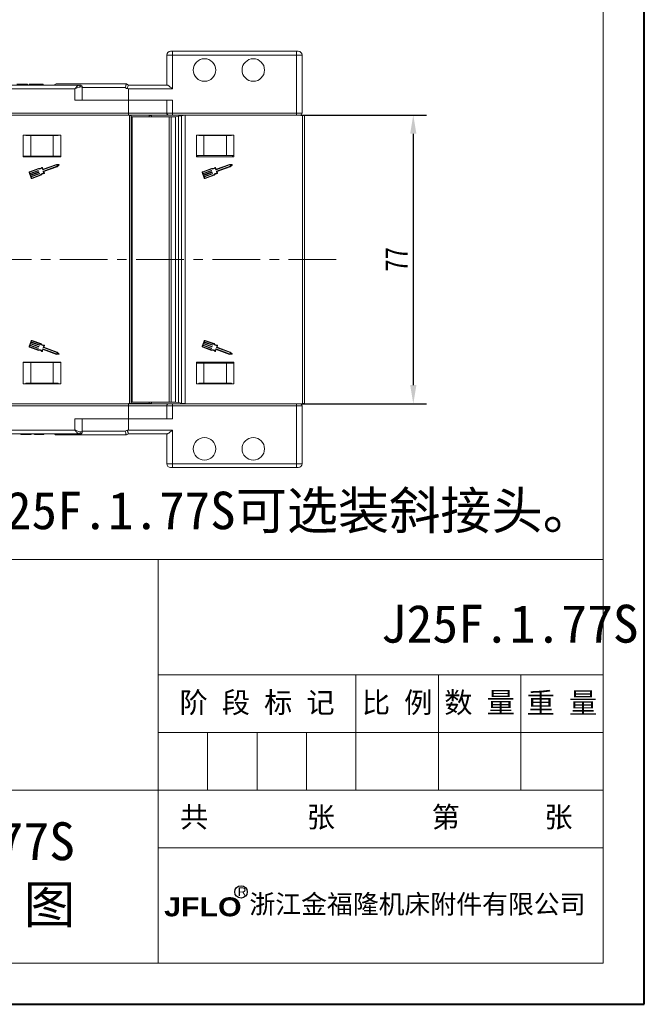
# Model space of a CAD drawing. Header units: millimetres. Extents: x 2816 to 3738, y -75 to 577.
# Tile 17 of 49: x 3572 to 3738, y -75 to 187. Entities that reach past the tile are written whole.
import ezdxf

# ---------------------------------------------------------------- set-up
doc = ezdxf.new("R2010")
doc.units = ezdxf.units.MM
doc.linetypes.add('CENTER2', pattern=[28.575, 19.05, -3.175, 3.175, -3.175])
doc.linetypes.add('CENTERX2', pattern=[20.32, 12.7, -2.54, 2.54, -2.54])
doc.layers.add('标注', color=1, linetype='Continuous', lineweight=13)
doc.layers.add('标注线', color=7, linetype='Continuous', lineweight=15)
doc.styles.get("Standard").update_dxf_attribs({"font": '仿宋_GB2312.ttf', "width": 0.8})
doc.styles.add('样式 1', font='仿宋_GB2312.ttf', dxfattribs={"width": 0.8, "height": 6})
doc.styles.add('样式 6', font='仿宋_GB2312.ttf')
doc.dimstyles.new('副本 ISO-25.1', dxfattribs={"dimtxt": 6, "dimasz": 5, "dimexe": 3.5, "dimexo": 0.625, "dimgap": 1.5, "dimtad": 1, "dimdsep": 46, "dimtxsty": 'Standard', "dimcen": 2.5, "dimadec": 0, "dimazin": 0, "dimtfac": 1, "dimtmove": 0, "dimatfit": 3, "dimfxl": 0, "dimarcsym": 0})

# ---------------------------------------------------------------- blocks, each defined once
blk = doc.blocks.new('*D859')
at = {"color": 0, "lineweight": -2}
for p, q in [((3646.65, 161.73), (3680.1, 161.73)), ((3676.6, 156.73), (3676.6, 89.73)), ((3646.59, 84.73), (3680.1, 84.73))]:
    blk.add_line(p, q, dxfattribs=at)
at = {"color": 0, "lineweight": 9}
for points in [[(3675.77, 156.73), (3677.44, 156.73), (3676.6, 161.73)], [(3675.77, 89.73), (3677.44, 89.73), (3676.6, 84.73)]]:
    blk.add_solid(points, dxfattribs=at)
at = {"layer": 'Defpoints', "color": 0, "lineweight": 9}
for p in [(3646.03, 161.73), (3645.96, 84.73), (3676.6, 84.73)]:
    blk.add_point(p, dxfattribs=at)
at = {"color": 0, "lineweight": 9, "insert": (3672.1, 123.23), "char_height": 6, "attachment_point": 5, "rotation": 90}
blk.add_mtext('77', dxfattribs=at)

msp = doc.modelspace()

# ---------------------------------------------------------------- linework, layer by layer
at = {"color": 7, "lineweight": 40}
for p, q in [((3738.172, -75.368), (3738.172, 576.787)), ((2815.933, -75.368), (3738.172, -75.368))]:
    msp.add_line(p, q, dxfattribs=at)
at = {"color": 7, "lineweight": 13}
for p, q in [((3727.193, -64.389), (3727.193, 565.808)), ((3235.299, 43.206), (3727.193, 43.206)), ((3331.948, -64.389), (3727.193, -64.389))]:
    msp.add_line(p, q, dxfattribs=at)
at = {"color": 7, "linetype": 'Continuous', "lineweight": 15}
for p, q in [((3612.411, 178.731), (3611.911, 178.731)), ((3612.411, 178.731), (3612.411, 177.731)), ((3612.411, 178.731), (3645.46, 178.731)), ((3645.46, 178.731), (3645.46, 177.731)), ((3645.96, 178.731), (3645.46, 178.731)), ((3610.911, 177.731), (3610.911, 169.731)), ((3610.911, 177.731), (3612.411, 177.731)), ((3645.46, 177.731), (3612.411, 177.731)), ((3612.411, 177.731), (3612.411, 168.731)), ((3645.46, 162.231), (3645.46, 177.731)), ((3646.96, 177.731), (3645.46, 177.731)), ((3646.96, 177.731), (3646.96, 162.231)), ((3554.658, 169.731), (3587.508, 169.731)), ((3586.39, 168.731), (3554.658, 168.731)), ((3573.774, 169.931), (3570.953, 169.931)), ((3573.774, 169.931), (3573.774, 169.731)), ((3574.184, 169.931), (3574.184, 169.731)), ((3576.087, 169.931), (3576.087, 169.731)), ((3577.979, 169.931), (3577.979, 169.731)), ((3581.658, 170.031), (3600.138, 170.031)), ((3586.39, 165.731), (3586.39, 168.731)), ((3587.508, 169.731), (3587.89, 169.731)), ((3587.881, 169.231), (3588.39, 169.231)), ((3588.39, 165.731), (3588.39, 169.231)), ((3599.829, 169.031), (3588.39, 169.031)), ((3600.182, 168.837), (3599.829, 169.031)), ((3600.138, 170.031), (3600.139, 170.031)), ((3600.139, 170.031), (3600.658, 169.731)), ((3600.658, 169.731), (3610.997, 169.731)), ((3600.658, 168.731), (3600.658, 165.731)), ((3612.411, 168.731), (3600.658, 168.731)), ((3586.39, 165.731), (3600.658, 165.731)), ((3600.658, 165.731), (3600.658, 162.231)), ((3600.658, 165.731), (3612.411, 165.731)), ((3610.911, 165.731), (3610.911, 162.231)), ((3612.411, 162.231), (3612.411, 165.731)), ((3569.579, 162.231), (3600.658, 162.231)), ((3600.658, 161.731), (3569.579, 161.731)), ((3600.656, 161.661), (3586.158, 161.731)), ((3600.947, 161.634), (3586.158, 161.731)), ((3606.198, 161.634), (3600.656, 161.661)), ((3600.656, 161.636), (3600.656, 161.661)), ((3600.658, 162.231), (3600.658, 161.731)), ((3600.658, 162.231), (3610.911, 162.231)), ((3611.411, 161.731), (3600.658, 161.731)), ((3600.947, 123.231), (3600.947, 161.634)), ((3600.947, 161.634), (3601.447, 161.631)), ((3601.447, 161.631), (3601.447, 123.231)), ((3601.447, 161.281), (3601.714, 161.281)), ((3601.714, 161.281), (3601.714, 123.231)), ((3601.714, 161.281), (3611.516, 161.281)), ((3606.198, 161.634), (3606.855, 161.631)), ((3606.198, 161.281), (3606.198, 161.634)), ((3606.855, 161.631), (3606.855, 161.281)), ((3610.911, 162.231), (3612.411, 162.231)), ((3612.411, 161.731), (3611.411, 161.731)), ((3611.516, 161.281), (3611.516, 123.231)), ((3611.516, 161.281), (3612.076, 161.281)), ((3612.076, 161.281), (3612.076, 123.231)), ((3612.076, 161.281), (3613.244, 161.281)), ((3612.411, 162.231), (3645.46, 162.231)), ((3612.411, 162.231), (3612.411, 161.731)), ((3645.46, 161.731), (3612.411, 161.731)), ((3613.244, 161.281), (3614.032, 161.397)), ((3613.244, 161.281), (3613.244, 123.231)), ((3614.032, 161.397), (3614.854, 161.517)), ((3614.032, 161.397), (3614.032, 123.231)), ((3614.854, 161.517), (3615.839, 161.662)), ((3614.854, 123.231), (3614.854, 161.517)), ((3616.31, 161.731), (3615.839, 161.662)), ((3615.839, 161.662), (3615.839, 123.231)), ((3647.1, 161.634), (3632.31, 161.731)), ((3645.46, 162.231), (3645.46, 161.731)), ((3645.46, 162.231), (3646.96, 162.231)), ((3646.46, 161.731), (3645.46, 161.731)), ((3647.1, 123.231), (3647.1, 161.634)), ((3647.1, 161.634), (3647.6, 161.631)), ((3647.6, 161.631), (3647.6, 123.231)), ((3582.658, 156.381), (3572.658, 156.381)), ((3572.658, 156.381), (3572.658, 150.581)), ((3573.325, 156.231), (3573.325, 156.381)), ((3574.658, 156.231), (3573.325, 156.231)), ((3574.658, 150.731), (3574.658, 156.231)), ((3580.658, 156.231), (3574.658, 156.231)), ((3580.658, 150.731), (3580.658, 156.231)), ((3581.992, 156.231), (3580.658, 156.231)), ((3581.992, 156.381), (3581.992, 156.231)), ((3582.658, 150.581), (3582.658, 156.381)), ((3628.81, 156.381), (3618.81, 156.381)), ((3618.81, 156.381), (3618.81, 150.581)), ((3619.477, 156.231), (3619.477, 156.381)), ((3620.81, 156.231), (3619.477, 156.231)), ((3620.81, 150.931), (3620.81, 156.231)), ((3626.81, 156.231), (3620.81, 156.231)), ((3626.81, 150.931), (3626.81, 156.231)), ((3628.144, 156.231), (3626.81, 156.231)), ((3628.144, 156.381), (3628.144, 156.231)), ((3628.81, 150.581), (3628.81, 156.381)), ((3574.658, 150.731), (3572.658, 150.731)), ((3572.658, 150.581), (3582.658, 150.581)), ((3573.058, 150.731), (3573.058, 150.581)), ((3580.658, 150.731), (3574.658, 150.731)), ((3582.658, 150.731), (3580.658, 150.731)), ((3582.258, 150.731), (3582.258, 150.581)), ((3620.81, 150.931), (3618.81, 150.931)), ((3618.81, 150.581), (3628.81, 150.581)), ((3619.21, 150.931), (3619.21, 150.581)), ((3626.81, 150.931), (3620.81, 150.931)), ((3628.81, 150.931), (3626.81, 150.931)), ((3628.41, 150.931), (3628.41, 150.581)), ((3576.704, 147.489), (3574.326, 146.62)), ((3576.711, 147.355), (3574.37, 146.5)), ((3577.828, 147.118), (3577.658, 147.581)), ((3577.904, 147.281), (3577.745, 147.715)), ((3581.481, 148.418), (3577.869, 147.099)), ((3581.462, 148.547), (3577.945, 147.262)), ((3578, 146.739), (3581.612, 148.059)), ((3578.134, 146.652), (3581.681, 147.948)), ((3582.127, 148.513), (3581.462, 148.547)), ((3581.97, 148.393), (3581.481, 148.418)), ((3581.612, 148.059), (3581.97, 148.393)), ((3581.681, 147.948), (3582.167, 148.403)), ((3622.857, 147.489), (3620.479, 146.62)), ((3622.863, 147.355), (3620.522, 146.5)), ((3623.98, 147.118), (3623.81, 147.581)), ((3624.056, 147.281), (3623.897, 147.715)), ((3627.633, 148.418), (3624.021, 147.099)), ((3627.614, 148.547), (3624.097, 147.262)), ((3624.152, 146.739), (3627.765, 148.059)), ((3624.286, 146.652), (3627.833, 147.948)), ((3628.279, 148.513), (3627.614, 148.547)), ((3628.122, 148.393), (3627.633, 148.418)), ((3627.765, 148.059), (3628.122, 148.393)), ((3627.833, 147.948), (3628.319, 148.403)), ((3574.212, 146.374), (3574.738, 144.935)), ((3574.332, 146.418), (3574.42, 146.178)), ((3574.42, 146.178), (3576.593, 146.972)), ((3576.637, 146.853), (3574.464, 146.058)), ((3574.464, 146.058), (3574.573, 145.759)), ((3574.573, 145.759), (3576.747, 146.553)), ((3576.79, 146.433), (3574.617, 145.639)), ((3574.617, 145.639), (3574.726, 145.339)), ((3574.726, 145.339), (3576.9, 146.133)), ((3576.944, 146.013), (3574.77, 145.219)), ((3574.77, 145.219), (3574.858, 144.979)), ((3574.94, 144.941), (3577.28, 145.796)), ((3574.984, 144.821), (3577.362, 145.69)), ((3576.634, 146.953), (3576.656, 146.893)), ((3576.788, 146.534), (3576.809, 146.474)), ((3576.941, 146.114), (3576.963, 146.054)), ((3578.15, 146.234), (3577.981, 146.698)), ((3578.303, 146.188), (3578.134, 146.652)), ((3620.364, 146.374), (3620.89, 144.935)), ((3620.484, 146.418), (3620.572, 146.178)), ((3620.572, 146.178), (3622.745, 146.972)), ((3622.789, 146.853), (3620.616, 146.058)), ((3620.616, 146.058), (3620.725, 145.759)), ((3620.725, 145.759), (3622.899, 146.553)), ((3622.943, 146.433), (3620.769, 145.639)), ((3620.769, 145.639), (3620.879, 145.339)), ((3620.879, 145.339), (3623.052, 146.133)), ((3623.096, 146.013), (3620.922, 145.219)), ((3620.922, 145.219), (3621.01, 144.979)), ((3621.092, 144.941), (3623.433, 145.796)), ((3621.136, 144.821), (3623.514, 145.69)), ((3622.786, 146.953), (3622.808, 146.893)), ((3622.94, 146.534), (3622.962, 146.474)), ((3623.093, 146.114), (3623.115, 146.054)), ((3624.302, 146.234), (3624.133, 146.698)), ((3624.455, 146.188), (3624.286, 146.652)), ((3600.947, 84.828), (3600.947, 123.231)), ((3601.447, 123.231), (3601.447, 84.831)), ((3601.714, 123.231), (3601.714, 85.181)), ((3611.516, 123.231), (3611.516, 85.181)), ((3612.076, 123.231), (3612.076, 85.181)), ((3613.244, 123.231), (3613.244, 85.181)), ((3614.032, 123.231), (3614.032, 85.065)), ((3614.854, 84.945), (3614.854, 123.231)), ((3615.839, 123.231), (3615.839, 84.8)), ((3647.1, 84.828), (3647.1, 123.231)), ((3647.6, 123.231), (3647.6, 84.831)), ((3574.738, 101.527), (3574.212, 100.088)), ((3574.326, 99.842), (3576.704, 98.973)), ((3574.42, 100.284), (3574.332, 100.044)), ((3574.37, 99.962), (3576.711, 99.107)), ((3576.593, 99.49), (3574.42, 100.284)), ((3574.573, 100.704), (3574.464, 100.404)), ((3574.464, 100.404), (3576.637, 99.61)), ((3576.747, 99.909), (3574.573, 100.704)), ((3574.726, 101.123), (3574.617, 100.824)), ((3574.617, 100.824), (3576.79, 100.029)), ((3576.9, 100.329), (3574.726, 101.123)), ((3574.858, 101.483), (3574.77, 101.243)), ((3574.77, 101.243), (3576.944, 100.449)), ((3577.28, 100.666), (3574.94, 101.521)), ((3577.362, 100.772), (3574.984, 101.641)), ((3576.809, 99.988), (3576.788, 99.929)), ((3576.963, 100.408), (3576.941, 100.348)), ((3577.981, 99.764), (3578.15, 100.228)), ((3578.134, 99.81), (3578.303, 100.274)), ((3581.681, 98.515), (3578.134, 99.81)), ((3620.89, 101.527), (3620.364, 100.088)), ((3620.479, 99.842), (3622.857, 98.973)), ((3620.572, 100.284), (3620.484, 100.044)), ((3620.522, 99.962), (3622.863, 99.107)), ((3622.745, 99.49), (3620.572, 100.284)), ((3620.725, 100.704), (3620.616, 100.404)), ((3620.616, 100.404), (3622.789, 99.61)), ((3622.899, 99.909), (3620.725, 100.704)), ((3620.879, 101.123), (3620.769, 100.824)), ((3620.769, 100.824), (3622.943, 100.029)), ((3623.052, 100.329), (3620.879, 101.123)), ((3621.01, 101.483), (3620.922, 101.243)), ((3620.922, 101.243), (3623.096, 100.449)), ((3623.433, 100.666), (3621.092, 101.521)), ((3623.514, 100.772), (3621.136, 101.641)), ((3622.962, 99.988), (3622.94, 99.929)), ((3623.115, 100.408), (3623.093, 100.348)), ((3624.133, 99.764), (3624.302, 100.228)), ((3624.286, 99.81), (3624.455, 100.274)), ((3627.833, 98.515), (3624.286, 99.81)), ((3576.656, 99.569), (3576.634, 99.509)), ((3577.658, 98.881), (3577.828, 99.345)), ((3577.745, 98.747), (3577.904, 99.181)), ((3577.869, 99.364), (3581.481, 98.044)), ((3577.945, 99.2), (3581.462, 97.915)), ((3581.612, 98.404), (3578, 99.723)), ((3581.462, 97.915), (3582.127, 97.949)), ((3581.481, 98.044), (3581.97, 98.069)), ((3581.97, 98.069), (3581.612, 98.404)), ((3582.167, 98.06), (3581.681, 98.515)), ((3622.808, 99.569), (3622.786, 99.509)), ((3623.81, 98.881), (3623.98, 99.345)), ((3623.897, 98.747), (3624.056, 99.181)), ((3624.021, 99.364), (3627.633, 98.044)), ((3624.097, 99.2), (3627.614, 97.915)), ((3627.765, 98.404), (3624.152, 99.723)), ((3627.614, 97.915), (3628.279, 97.949)), ((3627.633, 98.044), (3628.122, 98.069)), ((3628.122, 98.069), (3627.765, 98.404)), ((3628.319, 98.06), (3627.833, 98.515)), ((3582.658, 95.881), (3572.658, 95.881)), ((3572.658, 95.881), (3572.658, 90.081)), ((3574.658, 95.731), (3572.658, 95.731)), ((3573.058, 95.881), (3573.058, 95.731)), ((3574.658, 95.731), (3574.658, 90.231)), ((3580.658, 95.731), (3574.658, 95.731)), ((3580.658, 95.731), (3580.658, 90.231)), ((3582.658, 95.731), (3580.658, 95.731)), ((3582.258, 95.881), (3582.258, 95.731)), ((3582.658, 90.081), (3582.658, 95.881)), ((3628.81, 95.881), (3618.81, 95.881)), ((3618.81, 95.881), (3618.81, 90.081)), ((3618.81, 95.531), (3620.81, 95.531)), ((3619.21, 95.881), (3619.21, 95.531)), ((3620.81, 95.531), (3620.81, 90.231)), ((3620.81, 95.531), (3626.81, 95.531)), ((3626.81, 95.531), (3626.81, 90.231)), ((3626.81, 95.531), (3628.81, 95.531)), ((3628.41, 95.881), (3628.41, 95.531)), ((3628.81, 90.081), (3628.81, 95.881)), ((3572.658, 90.081), (3582.658, 90.081)), ((3573.325, 90.231), (3573.325, 90.081)), ((3574.658, 90.231), (3573.325, 90.231)), ((3580.658, 90.231), (3574.658, 90.231)), ((3581.992, 90.231), (3580.658, 90.231)), ((3581.992, 90.081), (3581.992, 90.231)), ((3618.81, 90.081), (3628.81, 90.081)), ((3619.477, 90.231), (3620.81, 90.231)), ((3619.477, 90.081), (3619.477, 90.231)), ((3620.81, 90.231), (3626.81, 90.231)), ((3626.81, 90.231), (3628.144, 90.231)), ((3628.144, 90.231), (3628.144, 90.081)), ((3600.658, 84.731), (3569.579, 84.731)), ((3569.579, 84.231), (3600.658, 84.231)), ((3586.158, 84.731), (3600.947, 84.828)), ((3586.158, 84.731), (3600.656, 84.801)), ((3600.656, 84.801), (3606.198, 84.828)), ((3600.656, 84.801), (3600.656, 84.826)), ((3611.411, 84.731), (3600.658, 84.731)), ((3600.658, 84.231), (3600.658, 84.731)), ((3600.658, 80.731), (3600.658, 84.231)), ((3600.658, 84.231), (3610.911, 84.231)), ((3601.447, 84.831), (3600.947, 84.828)), ((3601.714, 85.181), (3601.447, 85.181)), ((3611.516, 85.181), (3601.714, 85.181)), ((3606.198, 84.828), (3606.198, 85.181)), ((3606.855, 84.831), (3606.198, 84.828)), ((3606.855, 85.181), (3606.855, 84.831)), ((3610.911, 84.231), (3610.911, 80.731)), ((3612.411, 84.231), (3610.911, 84.231)), ((3611.411, 84.731), (3612.411, 84.731)), ((3612.076, 85.181), (3611.516, 85.181)), ((3613.244, 85.181), (3612.076, 85.181)), ((3612.411, 84.731), (3645.46, 84.731)), ((3612.411, 84.731), (3612.411, 84.231)), ((3612.411, 84.231), (3612.411, 80.731)), ((3645.46, 84.231), (3612.411, 84.231)), ((3614.032, 85.065), (3613.244, 85.181)), ((3614.854, 84.945), (3614.032, 85.065)), ((3615.839, 84.8), (3614.854, 84.945)), ((3615.839, 84.8), (3616.31, 84.731)), ((3632.31, 84.731), (3647.1, 84.828)), ((3645.46, 84.731), (3645.46, 84.231)), ((3645.46, 84.731), (3646.46, 84.731)), ((3645.46, 68.731), (3645.46, 84.231)), ((3646.96, 84.231), (3645.46, 84.231)), ((3646.96, 84.231), (3646.96, 68.731)), ((3647.6, 84.831), (3647.1, 84.828)), ((3586.39, 80.731), (3586.39, 77.731)), ((3586.39, 80.731), (3600.658, 80.731)), ((3588.39, 77.231), (3588.39, 80.731)), ((3612.411, 80.731), (3600.658, 80.731)), ((3600.658, 77.731), (3600.658, 80.731)), ((3586.39, 77.731), (3554.658, 77.731)), ((3554.658, 76.731), (3587.508, 76.731)), ((3572.03, 76.531), (3572.03, 76.731)), ((3572.03, 76.531), (3572.286, 76.531)), ((3572.286, 76.531), (3572.286, 76.731)), ((3572.286, 76.531), (3573.979, 76.531)), ((3573.979, 76.531), (3573.979, 76.731)), ((3573.979, 76.531), (3574.748, 76.531)), ((3574.748, 76.531), (3574.748, 76.731)), ((3575.568, 76.531), (3575.568, 76.731)), ((3575.656, 76.531), (3575.656, 76.731)), ((3576.897, 76.531), (3576.897, 76.731)), ((3578.133, 76.531), (3578.133, 76.731)), ((3600.138, 76.431), (3581.658, 76.431)), ((3587.508, 76.731), (3587.89, 76.731)), ((3587.881, 77.231), (3588.39, 77.231)), ((3588.39, 77.431), (3599.829, 77.431)), ((3599.829, 77.431), (3600.182, 77.625)), ((3600.139, 76.431), (3600.138, 76.431)), ((3600.658, 76.731), (3600.139, 76.431)), ((3600.658, 77.731), (3612.411, 77.731)), ((3610.997, 76.731), (3600.658, 76.731)), ((3610.911, 76.731), (3610.911, 68.731)), ((3612.411, 77.731), (3612.411, 68.731)), ((3612.411, 68.731), (3610.911, 68.731)), ((3612.411, 68.731), (3645.46, 68.731)), ((3612.411, 68.731), (3612.411, 67.731)), ((3645.46, 68.731), (3645.46, 67.731)), ((3646.96, 68.731), (3645.46, 68.731)), ((3611.911, 67.731), (3612.411, 67.731)), ((3645.46, 67.731), (3612.411, 67.731)), ((3645.46, 67.731), (3645.96, 67.731))]:
    msp.add_line(p, q, dxfattribs=at)
at = {"color": 1, "linetype": 'CENTERX2', "lineweight": 13}
msp.add_line((3656.082, 123.231), (3105.421, 123.231), dxfattribs=at)
at = {"color": 7, "lineweight": 15}
for p, q in [((3608.62, -64.389), (3608.62, 43.206)), ((3608.62, 12.464), (3727.193, 12.464)), ((3661.319, -18.277), (3661.319, 12.464)), ((3683.277, -18.277), (3683.277, 12.464)), ((3705.235, -18.277), (3705.235, 12.464)), ((3608.62, -2.906), (3727.193, -2.906)), ((3621.795, -18.277), (3621.795, -2.906)), ((3634.969, -18.277), (3634.969, -2.906)), ((3648.144, -18.277), (3648.144, -2.906)), ((3331.948, -18.277), (3593.249, -18.277)), ((3593.249, -18.277), (3727.193, -18.277)), ((3608.62, -33.648), (3727.193, -33.648))]:
    msp.add_line(p, q, dxfattribs=at)
at = {"color": 7, "linetype": 'Continuous', "lineweight": 15}
for centre in [(3620.96, 173.731), (3633.96, 173.731), (3620.96, 72.731), (3633.96, 72.731)]:
    msp.add_circle(centre, 3, dxfattribs=at)
for centre, radius, start, end in [((3611.911, 177.731), 1, 90, 180), ((3645.96, 177.731), 1, 0, 90), ((3581.658, 169.031), 1, 90, 135.573), ((3587.434, 169.287), 0.451, 352.91865, 80.4798), ((3587.89, 169.231), 0.5, 0, 90), ((3611.411, 162.231), 0.5, 180, 270), ((3646.46, 162.231), 0.5, 270, 360), ((3576.962, 148.402), 0.949, 254.2528, 315.58546), ((3576.962, 148.402), 1.076, 256.51116, 310.30711), ((3577.685, 147.693), 0.0638, 20.07046, 135.58546), ((3577.858, 147.129), 0.0319, 200.07046, 290.07046), ((3577.934, 147.292), 0.0319, 200.07046, 290.07046), ((3582.123, 148.449), 0.0638, 313.09192, 87.049), ((3623.114, 148.402), 0.949, 254.2528, 315.58546), ((3623.114, 148.402), 1.076, 256.51116, 310.30711), ((3623.837, 147.693), 0.0638, 20.07046, 135.58546), ((3624.01, 147.129), 0.0319, 200.07046, 290.07046), ((3624.086, 147.292), 0.0319, 200.07046, 290.07046), ((3628.276, 148.449), 0.0638, 313.09192, 87.049), ((3574.392, 146.44), 0.192, 110.07046, 200.07046), ((3574.392, 146.44), 0.0638, 110.07046, 200.07046), ((3574.918, 145.001), 0.192, 200.07046, 290.07046), ((3574.918, 145.001), 0.0638, 200.07046, 290.07046), ((3576.604, 146.942), 0.0319, 20.07046, 110.07046), ((3576.626, 146.882), 0.0319, 290.07046, 20.07046), ((3576.758, 146.523), 0.0319, 20.07046, 110.07046), ((3576.779, 146.463), 0.0319, 290.07046, 20.07046), ((3576.911, 146.103), 0.0319, 20.07046, 110.07046), ((3576.933, 146.043), 0.0319, 290.07046, 20.07046), ((3578.147, 145.158), 1.076, 89.8338, 143.62975), ((3578.147, 145.158), 0.949, 84.55545, 145.88812), ((3578.011, 146.709), 0.0319, 110.07046, 200.07046), ((3578.243, 146.166), 0.0638, 264.55545, 20.07046), ((3620.544, 146.44), 0.192, 110.07046, 200.07046), ((3620.544, 146.44), 0.0638, 110.07046, 200.07046), ((3621.07, 145.001), 0.192, 200.07046, 290.07046), ((3621.07, 145.001), 0.0638, 200.07046, 290.07046), ((3622.756, 146.942), 0.0319, 20.07046, 110.07046), ((3622.778, 146.882), 0.0319, 290.07046, 20.07046), ((3622.91, 146.523), 0.0319, 20.07046, 110.07046), ((3622.932, 146.463), 0.0319, 290.07046, 20.07046), ((3623.063, 146.103), 0.0319, 20.07046, 110.07046), ((3623.085, 146.043), 0.0319, 290.07046, 20.07046), ((3624.299, 145.158), 1.076, 89.8338, 143.62975), ((3624.299, 145.158), 0.949, 84.55545, 145.88812), ((3624.163, 146.709), 0.0319, 110.07046, 200.07046), ((3624.395, 146.166), 0.0638, 264.55545, 20.07046), ((3574.392, 100.022), 0.192, 159.92954, 249.92954), ((3574.392, 100.022), 0.0638, 159.92954, 249.92954), ((3574.918, 101.461), 0.192, 69.92954, 159.92954), ((3574.918, 101.461), 0.0638, 69.92954, 159.92954), ((3576.758, 99.939), 0.0319, 249.92954, 339.92954), ((3576.779, 99.999), 0.0319, 339.92954, 69.92954), ((3576.911, 100.359), 0.0319, 249.92954, 339.92954), ((3576.933, 100.419), 0.0319, 339.92954, 69.92954), ((3578.147, 101.304), 1.076, 216.37025, 270.1662), ((3578.147, 101.304), 0.949, 214.11188, 275.44455), ((3578.011, 99.753), 0.0319, 159.92954, 249.92954), ((3578.243, 100.296), 0.0638, 339.92954, 95.44455), ((3620.544, 100.022), 0.192, 159.92954, 249.92954), ((3620.544, 100.022), 0.0638, 159.92954, 249.92954), ((3621.07, 101.461), 0.192, 69.92954, 159.92954), ((3621.07, 101.461), 0.0638, 69.92954, 159.92954), ((3622.91, 99.939), 0.0319, 249.92954, 339.92954), ((3622.932, 99.999), 0.0319, 339.92954, 69.92954), ((3623.063, 100.359), 0.0319, 249.92954, 339.92954), ((3623.085, 100.419), 0.0319, 339.92954, 69.92954), ((3624.299, 101.304), 1.076, 216.37025, 270.1662), ((3624.299, 101.304), 0.949, 214.11188, 275.44455), ((3624.163, 99.753), 0.0319, 159.92954, 249.92954), ((3624.395, 100.296), 0.0638, 339.92954, 95.44455), ((3576.604, 99.52), 0.0319, 249.92954, 339.92954), ((3576.626, 99.58), 0.0319, 339.92954, 69.92954), ((3576.962, 98.06), 0.949, 44.41454, 105.7472), ((3576.962, 98.06), 1.076, 49.69289, 103.48884), ((3577.685, 98.769), 0.0638, 224.41454, 339.92954), ((3577.858, 99.334), 0.0319, 69.92954, 159.92954), ((3577.934, 99.17), 0.0319, 69.92954, 159.92954), ((3582.123, 98.013), 0.0638, 272.951, 46.90808), ((3622.756, 99.52), 0.0319, 249.92954, 339.92954), ((3622.778, 99.58), 0.0319, 339.92954, 69.92954), ((3623.114, 98.06), 0.949, 44.41454, 105.7472), ((3623.114, 98.06), 1.076, 49.69289, 103.48884), ((3623.837, 98.769), 0.0638, 224.41454, 339.92954), ((3624.01, 99.334), 0.0319, 69.92954, 159.92954), ((3624.086, 99.17), 0.0319, 69.92954, 159.92954), ((3628.276, 98.013), 0.0638, 272.951, 46.90808), ((3611.411, 84.231), 0.5, 90, 180), ((3646.46, 84.231), 0.5, 360, 90), ((3581.658, 77.431), 1, 224.427, 270), ((3587.434, 77.176), 0.451, 279.5202, 7.08135), ((3587.89, 77.231), 0.5, 270, 0), ((3611.911, 68.731), 1, 180, 270), ((3645.96, 68.731), 1, 270, 0)]:
    msp.add_arc(centre, radius, start, end, dxfattribs=at)
for points, knots in [([(3576.087, 169.931), (3575.791, 169.931), (3575.201, 169.931), (3574.538, 169.931), (3574.222, 169.931), (3574.197, 169.931), (3574.184, 169.931)], [0, 0, 0, 0, 0.2799425, 0.558704, 0.7790449, 1, 1, 1, 1]), ([(3577.979, 169.931), (3577.959, 169.931), (3577.92, 169.931), (3577.454, 169.931), (3576.783, 169.931), (3576.319, 169.931), (3576.087, 169.931)], [0, 0, 0, 0, 0.280551, 0.5594882, 0.779434, 1, 1, 1, 1]), ([(3587.508, 169.731), (3587.481, 169.728), (3587.425, 169.722), (3587.319, 169.669), (3587.19, 169.578), (3587.074, 169.474), (3586.917, 169.322), (3586.762, 169.156), (3586.596, 168.968), (3586.517, 168.877), (3586.472, 168.825), (3586.446, 168.795), (3586.423, 168.769), (3586.408, 168.752), (3586.4, 168.742), (3586.394, 168.736), (3586.392, 168.733), (3586.39, 168.731)], [0, 0, 0, 0, 0.1010295, 0.2049461, 0.3371683, 0.4742971, 0.5161999, 0.7436507, 0.8530899, 0.914248, 0.9321698, 0.9601369, 0.976545, 0.9861936, 0.994698, 0.9959318, 1, 1, 1, 1]), ([(3586.39, 168.731), (3586.393, 168.732), (3586.404, 168.737), (3586.442, 168.754), (3586.487, 168.773), (3586.746, 168.885), (3587.142, 169.051), (3587.595, 169.206), (3587.802, 169.224), (3587.881, 169.231)], [0, 0, 0, 0, 0.0050875, 0.0203691, 0.0708073, 0.0890863, 0.5003107, 0.809226, 1, 1, 1, 1]), ([(3599.829, 169.031), (3599.83, 169.034), (3599.853, 169.118), (3599.906, 169.313), (3599.986, 169.593), (3600.061, 169.835), (3600.116, 169.999), (3600.131, 170.021), (3600.138, 170.031)], [0, 0, 0, 0, 0.0057799, 0.1637764, 0.3793246, 0.5883639, 0.7941222, 1, 1, 1, 1]), ([(3600.182, 168.837), (3600.209, 168.832), (3600.251, 168.823), (3600.305, 168.82), (3600.342, 168.829), (3600.372, 168.851), (3600.419, 168.925), (3600.474, 169.109), (3600.549, 169.365), (3600.615, 169.596), (3600.651, 169.715), (3600.656, 169.727), (3600.658, 169.731)], [0, 0, 0, 0, 0.0479201, 0.0766572, 0.0956373, 0.1147646, 0.1424223, 0.2522179, 0.4613603, 0.6703329, 0.8736718, 1, 1, 1, 1]), ([(3600.658, 168.731), (3600.649, 168.733), (3600.49, 168.769), (3600.332, 168.804), (3600.182, 168.837)], [0, 0, 0, 0, 0.0580196, 1, 1, 1, 1]), ([(3610.997, 169.731), (3611.044, 169.72), (3611.15, 169.695), (3611.444, 169.5), (3611.869, 169.174), (3612.219, 168.888), (3612.409, 168.733), (3612.411, 168.731)], [0, 0, 0, 0, 0.1664776, 0.3704483, 0.6541641, 0.9963634, 1, 1, 1, 1]), ([(3575.656, 76.531), (3575.719, 76.531), (3575.844, 76.531), (3576.285, 76.531), (3576.665, 76.531), (3576.897, 76.531)], [0, 0, 0, 0, 0.28012164, 0.5603549, 1, 1, 1, 1]), ([(3576.897, 76.531), (3577.092, 76.531), (3577.481, 76.531), (3577.926, 76.531), (3578.109, 76.531), (3578.125, 76.531), (3578.133, 76.531)], [0, 0, 0, 0, 0.2802457, 0.5584161, 0.7788266, 1, 1, 1, 1]), ([(3586.39, 77.731), (3586.393, 77.73), (3586.404, 77.725), (3586.442, 77.709), (3586.487, 77.689), (3586.746, 77.578), (3587.142, 77.411), (3587.595, 77.256), (3587.802, 77.238), (3587.881, 77.231)], [0, 0, 0, 0, 0.00508751, 0.02036912, 0.07080725, 0.08908627, 0.50031067, 0.809226, 1, 1, 1, 1]), ([(3587.508, 76.731), (3587.481, 76.734), (3587.425, 76.74), (3587.319, 76.793), (3587.19, 76.884), (3587.074, 76.988), (3586.917, 77.141), (3586.762, 77.307), (3586.596, 77.494), (3586.517, 77.585), (3586.472, 77.637), (3586.446, 77.667), (3586.423, 77.694), (3586.408, 77.71), (3586.4, 77.72), (3586.394, 77.727), (3586.392, 77.729), (3586.39, 77.731)], [0, 0, 0, 0, 0.10102949, 0.20494614, 0.33716829, 0.47429709, 0.5161999, 0.74365074, 0.85308987, 0.91424801, 0.93216977, 0.96013693, 0.97654495, 0.98619361, 0.99469798, 0.99593178, 1, 1, 1, 1]), ([(3599.829, 77.431), (3599.83, 77.428), (3599.853, 77.344), (3599.906, 77.149), (3599.986, 76.869), (3600.061, 76.627), (3600.116, 76.463), (3600.131, 76.442), (3600.138, 76.431)], [0, 0, 0, 0, 0.00577993, 0.16377641, 0.37932458, 0.58836393, 0.79412218, 1, 1, 1, 1]), ([(3600.182, 77.625), (3600.332, 77.658), (3600.49, 77.694), (3600.649, 77.729), (3600.658, 77.731)], [0, 0, 0, 0, 0.9419804, 1, 1, 1, 1]), ([(3600.182, 77.625), (3600.213, 77.631), (3600.259, 77.641), (3600.318, 77.641), (3600.353, 77.627), (3600.383, 77.598), (3600.41, 77.547), (3600.464, 77.398), (3600.528, 77.169), (3600.598, 76.927), (3600.645, 76.763), (3600.654, 76.742), (3600.658, 76.731)], [0, 0, 0, 0, 0.0557326, 0.0841244, 0.1031533, 0.1220489, 0.1581087, 0.2060796, 0.4109421, 0.609388, 0.8046359, 1, 1, 1, 1]), ([(3612.411, 77.731), (3612.409, 77.729), (3612.314, 77.652), (3612.123, 77.496), (3611.861, 77.285), (3611.621, 77.098), (3611.381, 76.921), (3611.15, 76.767), (3611.044, 76.742), (3610.997, 76.731)], [0, 0, 0, 0, 0.0036297, 0.1729379, 0.3461681, 0.4864589, 0.6302599, 0.8338406, 1, 1, 1, 1])]:
    msp.add_open_spline(points, degree=3, knots=knots, dxfattribs=at)
at = {"layer": '标注', "color": 7, "lineweight": 30}
msp.add_circle((3630.688, -45.404), 1.652, dxfattribs=at)

# ---------------------------------------------------------------- texts
at = {"color": 5, "lineweight": 9, "insert": (3447.875, 61.31), "char_height": 10, "attachment_point": 1, "style": '样式 1'}
msp.add_mtext_dynamic_manual_height_columns('{\\W5.8268;\\C7;  \\W1;备注:J25F.1.77S可选装斜接头。}', width=351.47686, gutter_width=30, heights=[0], dxfattribs=at)
at = {"color": 7, "insert": (3667.924, 31.161), "char_height": 10.1067, "attachment_point": 1, "style": '样式 6'}
msp.add_mtext('J25F.1.77S', dxfattribs=at)
at = {"color": 7, "linetype": 'CENTER2', "lineweight": 18, "char_height": 5.51273, "width": 59.55363, "attachment_point": 1, "style": '样式 6'}
for s, insert in [('{\\fSimSun|b0|i0|c134|p2;  共       张}', (3606.943, -22.674)), ('{\\fSimSun|b0|i0|c134|p2;  第      张}', (3674.013, -22.674))]:
    msp.add_mtext(s, dxfattribs=dict(at, insert=insert))
at = {"insert": (3517.681, -26.829), "char_height": 10.10668, "attachment_point": 1, "style": '样式 6'}
msp.add_mtext('{\\C7;J25F.1.77S\\P}结  构  图', dxfattribs=at)
at = {"layer": '标注', "color": 7, "lineweight": 9, "attachment_point": 1, "style": '样式 6'}
for s, insert, char_height, width in [('{\\fArial|b0|i0|c0|p32;R}', (3629.842, -44.214), 2.2632, 1.61494), ('{\\fArial Black|b0|i0|c0|p34;JFLO}', (3610.194, -46.853), 5.05179, 49.60936), ('{\\fSimHei|b0|i0|c134|p2;浙江金福隆机床附件有限公司}', (3632.914, -46.136), 5.05179, 95.16319)]:
    msp.add_mtext(s, dxfattribs=dict(at, insert=insert, char_height=char_height, width=width))
at = {"layer": '标注线', "color": 7, "lineweight": 18, "char_height": 5.5127, "attachment_point": 5, "style": '样式 6'}
for s, insert, width in [('阶 段 标 记', (3634.969, 4.779), 52.69941), ('比 例', (3672.298, 4.779), 21.95809), ('数 量', (3694.256, 4.779), 21.95809), ('重 量', (3716.214, 4.779), 21.95809)]:
    msp.add_mtext(s, dxfattribs=dict(at, insert=insert, width=width))

# ---------------------------------------------------------------- dimensions: what is measured, and where the dimension line sits
at = {"color": 5, "lineweight": 9}
dim = msp.add_linear_dim(base=(3676.603, 84.731), p1=(3646.03, 161.731), p2=(3645.96, 84.731), angle=90, dimstyle='副本 ISO-25.1', dxfattribs=at)
dim.commit()
dim.dimension.update_dxf_attribs({"geometry": '*D859', "text_midpoint": (3672.103, 123.231)})

doc.saveas('drawing.dxf')
